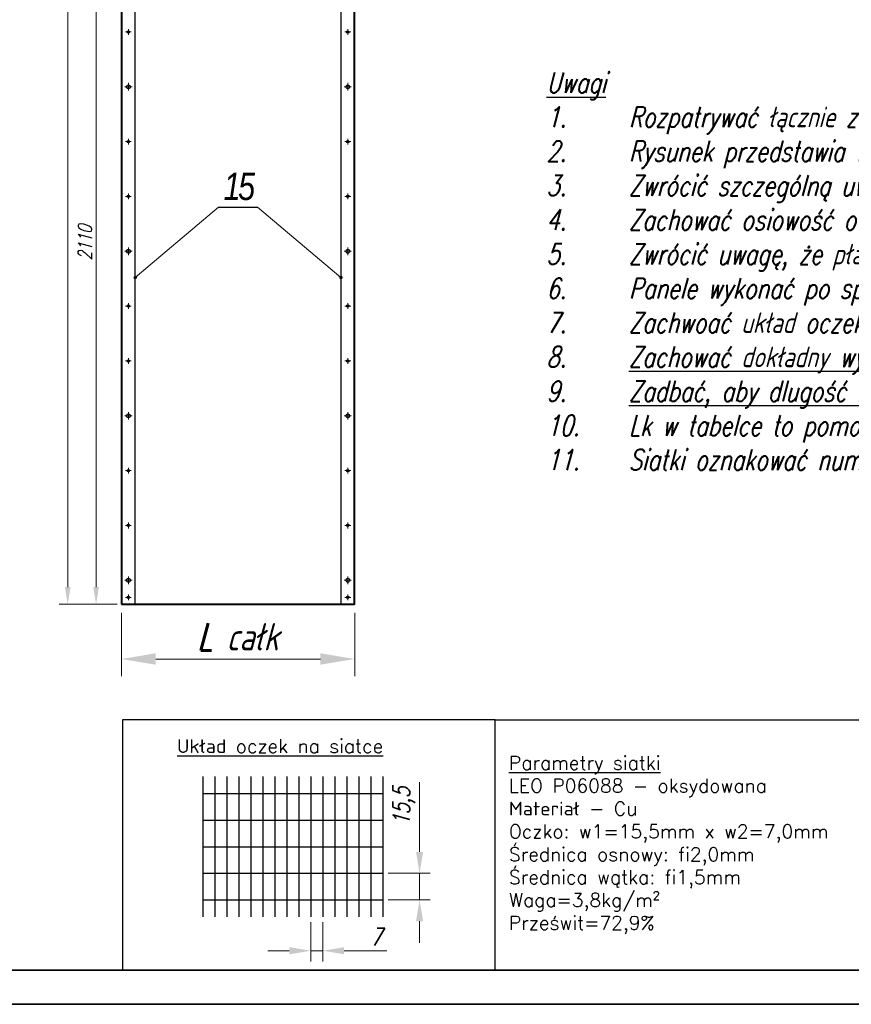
# Model space of a CAD drawing. Header units: millimetres. Extents: x -176817 to 571382, y -58489 to 156123.
# Tile 68 of 256: x -166443 to -164016, y 91103 to 93975. Entities that reach past the tile are written whole.
import ezdxf

# ---------------------------------------------------------------- set-up
doc = ezdxf.new("R2010")
doc.units = ezdxf.units.MM
doc.header["$LTSCALE"] = 0.2
doc.linetypes.add('AM_ISO08W050', pattern=[18, 12, -1.5, 3, -1.5])
doc.linetypes.add('AM_ISO08W050x2', pattern=[9, 6, -0.75, 1.5, -0.75])
doc.layers.get('Defpoints').update_dxf_attribs({"lineweight": 13})
for name, color, linetype, lineweight in [('-AAA Cienka', 2, 'Continuous', 18), ('-AAA Kontur', 7, 'Continuous', 35), ('-AAA Siatka', 20, 'Continuous', 40), ('-AAA Widok', 2, 'Continuous', 30), ('-AAA Wymiar', 1, 'Continuous', 18), ('AM_7', 4, 'AM_ISO08W050', 13)]:
    doc.layers.add(name, color=color, linetype=linetype, lineweight=lineweight)
doc.styles.add('Pozycja 2', font='ariali.ttf', dxfattribs={"width": 0.8})
doc.styles.get("Standard").update_dxf_attribs({"font": 'arial.ttf'})
doc.styles.add('WYMIARY', font='ROMANS.shx', dxfattribs={"width": 0.75, "oblique": 15})
doc.dimstyles.new('1 do 20', dxfattribs={"dimscale": 20, "dimtxt": 2, "dimasz": 2.5, "dimexe": 1.25, "dimexo": 0.625, "dimtad": 1, "dimdec": 1, "dimtxsty": 'WYMIARY', "dimcen": 2.5, "dimclrd": 256, "dimclre": 256, "dimclrt": 5, "dimadec": 0, "dimazin": 0, "dimtfac": 1, "dimtdec": 1, "dimtmove": 0, "dimatfit": 3, "dimfxl": 1.25, "dimlwd": -1, "dimlwe": -1, "dimarcsym": 0})
doc.dimstyles.new('1 do 25', dxfattribs={"dimscale": 25, "dimtxt": 2, "dimasz": 2.5, "dimexe": 1.25, "dimexo": 0.625, "dimtad": 1, "dimdec": 1, "dimtxsty": 'WYMIARY', "dimcen": 2.5, "dimclrd": 256, "dimclre": 256, "dimclrt": 5, "dimadec": 0, "dimazin": 0, "dimtfac": 1, "dimtdec": 1, "dimtmove": 0, "dimatfit": 3, "dimfxl": 1.25, "dimlwd": -1, "dimlwe": -1, "dimarcsym": 0})
doc.dimstyles.new('1 do 5', dxfattribs={"dimscale": 5, "dimtxt": 2, "dimasz": 2.5, "dimexe": 1.25, "dimexo": 0.625, "dimtad": 1, "dimdec": 0, "dimtxsty": 'WYMIARY', "dimcen": 2.5, "dimclrd": 256, "dimclre": 256, "dimclrt": 2, "dimadec": 0, "dimazin": 0, "dimtfac": 1, "dimtdec": 0, "dimtmove": 0, "dimatfit": 3, "dimfxl": 1.25, "dimlwd": -1, "dimlwe": -1, "dimarcsym": 0})

# ---------------------------------------------------------------- blocks, each defined once
blk = doc.blocks.new('*D211')
at = {"layer": '-AAA Wymiar', "transparency": 16777216}
for p, q in [((-165276.1, 91547.3), (-165276.1, 91750.9)), ((-165368, 91484.8), (-165244.9, 91484.8)), ((-165276.1, 91407.3), (-165276.1, 91484.8)), ((-165368, 91407.3), (-165244.9, 91407.3)), ((-165276.1, 91344.8), (-165276.1, 91282.3))]:
    blk.add_line(p, q, dxfattribs=at)
for points in [[(-165286.5, 91547.3), (-165265.7, 91547.3), (-165276.1, 91484.8)], [(-165286.5, 91344.8), (-165265.7, 91344.8), (-165276.1, 91407.3)]]:
    blk.add_solid(points, dxfattribs=at)
at = {"layer": 'Defpoints', "color": 0, "transparency": 16777216}
for p in [(-165383.7, 91484.8), (-165276.1, 91484.8), (-165383.7, 91407.3)]:
    blk.add_point(p, dxfattribs=at)
at = {"layer": '-AAA Wymiar', "color": 5, "transparency": 16777216, "insert": (-165321.5, 91680.4), "char_height": 50, "attachment_point": 5, "rotation": 90, "style": 'WYMIARY'}
blk.add_mtext('15,5', dxfattribs=at)
blk = doc.blocks.new('*D212')
at = {"layer": '-AAA Wymiar', "transparency": 16777216}
for p, q in [((-165593.7, 91341.7), (-165593.7, 91227.5)), ((-165558.7, 91341.7), (-165558.7, 91227.5)), ((-165656.2, 91258.8), (-165718.7, 91258.8)), ((-165593.7, 91258.8), (-165558.7, 91258.8)), ((-165496.2, 91258.8), (-165371.2, 91258.8))]:
    blk.add_line(p, q, dxfattribs=at)
for points in [[(-165656.2, 91269.2), (-165656.2, 91248.4), (-165593.7, 91258.8)], [(-165496.2, 91269.2), (-165496.2, 91248.4), (-165558.7, 91258.8)]]:
    blk.add_solid(points, dxfattribs=at)
at = {"layer": 'Defpoints', "color": 0, "transparency": 16777216}
for p in [(-165593.7, 91357.3), (-165558.7, 91357.3), (-165558.7, 91258.8)]:
    blk.add_point(p, dxfattribs=at)
at = {"layer": '-AAA Wymiar', "color": 5, "transparency": 16777216, "insert": (-165402.4, 91299.4), "char_height": 50, "attachment_point": 5, "style": 'WYMIARY'}
blk.add_mtext('7', dxfattribs=at)
blk = doc.blocks.new('PŁ E-1')
at = {"layer": '-AAA Siatka'}
for p in [(20, -2310), (20, -2630), (20, -2790), (20, -3110), (20, -3270), (20, -3590), (20, -3750)]:
    blk.add_point(p, dxfattribs=at)
at = {"layer": '-AAA Widok'}
blk.add_lwpolyline([(0, -3980), (40, -3980), (40, 0), (0, 0)], close=True, dxfattribs=at)
for centre, radius in [((20, -2310), 3.5), ((20, -2470), 5.5), ((20, -2630), 3.5), ((20, -2790), 3.5), ((20, -2950), 5.5), ((20, -3110), 3.5), ((20, -3270), 3.5), ((20, -3430), 5.5), ((20, -3590), 3.5), ((20, -3750), 3.5), ((20, -3910), 5.5), ((20, -3960), 3.5)]:
    blk.add_circle(centre, radius, dxfattribs=at)
at = {"layer": 'AM_7', "linetype": 'AM_ISO08W050x2'}
for p, q in [((20, -2310), (11.5, -2310)), ((20, -2310), (20, -2301.5)), ((20, -2310), (28.5, -2310)), ((20, -2310), (20, -2318.5)), ((20, -2470), (9, -2470)), ((20, -2470), (20, -2459)), ((20, -2470), (31, -2470)), ((20, -2470), (20, -2481)), ((20, -2630), (11.5, -2630)), ((20, -2630), (20, -2621.5)), ((20, -2630), (28.5, -2630)), ((20, -2630), (20, -2638.5)), ((20, -2790), (20, -2781.5)), ((20, -2790), (11.5, -2790)), ((20, -2790), (28.5, -2790)), ((20, -2790), (20, -2798.5)), ((20, -2950), (9, -2950)), ((20, -2950), (20, -2939)), ((20, -2950), (31, -2950)), ((20, -2950), (20, -2961)), ((20, -3110), (20, -3101.5)), ((20, -3110), (11.5, -3110)), ((20, -3110), (28.5, -3110)), ((20, -3110), (20, -3118.5)), ((20, -3270), (11.5, -3270)), ((20, -3270), (20, -3261.5)), ((20, -3270), (28.5, -3270)), ((20, -3270), (20, -3278.5)), ((20, -3430), (9, -3430)), ((20, -3430), (20, -3419)), ((20, -3430), (31, -3430)), ((20, -3430), (20, -3441)), ((20, -3590), (11.5, -3590)), ((20, -3590), (20, -3581.5)), ((20, -3590), (28.5, -3590)), ((20, -3590), (20, -3598.5)), ((20, -3750), (11.5, -3750)), ((20, -3750), (20, -3741.5)), ((20, -3750), (28.5, -3750)), ((20, -3750), (20, -3758.5)), ((20, -3910), (20, -3899)), ((20, -3910), (9, -3910)), ((20, -3910), (31, -3910)), ((20, -3910), (20, -3921)), ((20, -3960), (11.5, -3960)), ((20, -3960), (20, -3951.5)), ((20, -3960), (28.5, -3960)), ((20, -3960), (20, -3968.5))]:
    blk.add_line(p, q, dxfattribs=at)
blk = doc.blocks.new('*D615')
at = {"layer": '-AAA Wymiar', "transparency": 16777216}
for p, q in [((-166146, 92244.7), (-166146, 92060)), ((-165465.5, 92244.7), (-165465.5, 92060)), ((-166046, 92110), (-165565.5, 92110))]:
    blk.add_line(p, q, dxfattribs=at)
for points in [[(-166046, 92126.7), (-166046, 92093.3), (-166146, 92110)], [(-165565.5, 92126.7), (-165565.5, 92093.3), (-165465.5, 92110)]]:
    blk.add_solid(points, dxfattribs=at)
at = {"layer": 'Defpoints', "color": 0, "transparency": 16777216}
for p in [(-166146, 92269.7, 0), (-165465.5, 92269.7, 0), (-165465.5, 92110)]:
    blk.add_point(p, dxfattribs=at)
at = {"layer": '-AAA Wymiar', "color": 5, "transparency": 16777216, "insert": (-165805.7, 92175), "char_height": 80, "attachment_point": 5, "style": 'WYMIARY'}
blk.add_mtext('L całk', dxfattribs=at)
blk = doc.blocks.new('*D620')
at = {"layer": '-AAA Wymiar', "transparency": 16777216}
for p, q in [((-166149.5, 94379.7), (-166245.1, 94379.7)), ((-166220.1, 92319.7), (-166220.1, 94329.7)), ((-166158.5, 92269.7), (-166245.1, 92269.7))]:
    blk.add_line(p, q, dxfattribs=at)
for points in [[(-166228.5, 94329.7), (-166211.8, 94329.7), (-166220.1, 94379.7)], [(-166228.5, 92319.7), (-166211.8, 92319.7), (-166220.1, 92269.7)]]:
    blk.add_solid(points, dxfattribs=at)
at = {"layer": 'Defpoints', "color": 0, "transparency": 16777216}
for p in [(-166220.1, 94379.7), (-166137, 94379.7, 0), (-166146, 92269.7)]:
    blk.add_point(p, dxfattribs=at)
at = {"layer": '-AAA Wymiar', "color": 5, "transparency": 16777216, "insert": (-166252.6, 93324.7), "char_height": 40, "attachment_point": 5, "rotation": 90, "style": 'WYMIARY'}
blk.add_mtext('2110', dxfattribs=at)
blk = doc.blocks.new('*D622')
at = {"layer": '-AAA Wymiar', "transparency": 16777216}
for p, q in [((-166158.5, 96249.7), (-166327.9, 96249.7)), ((-166302.9, 96199.7), (-166302.9, 92319.7)), ((-166158.5, 92269.7), (-166327.9, 92269.7))]:
    blk.add_line(p, q, dxfattribs=at)
for points in [[(-166311.3, 96199.7), (-166294.6, 96199.7), (-166302.9, 96249.7)], [(-166311.3, 92319.7), (-166294.6, 92319.7), (-166302.9, 92269.7)]]:
    blk.add_solid(points, dxfattribs=at)
at = {"layer": 'Defpoints', "color": 0, "transparency": 16777216}
for p in [(-166146, 96249.7), (-166302.9, 92269.7), (-166146, 92269.7)]:
    blk.add_point(p, dxfattribs=at)
at = {"layer": '-AAA Wymiar', "color": 5, "transparency": 16777216, "insert": (-166335.4, 94259.7), "char_height": 40, "attachment_point": 5, "rotation": 90, "style": 'WYMIARY'}
blk.add_mtext('3980', dxfattribs=at)

msp = doc.modelspace()

# ---------------------------------------------------------------- linework, layer by layer
at = {"layer": '-AAA Kontur'}
for points in [[(-169727.5968, 91102.5045), (-161587.5968, 91102.5045), (-161587.5968, 96782.5045), (-169727.5968, 96782.5045)], [(-169627.5968, 91202.5045), (-161687.5968, 91202.5045), (-161687.5968, 96682.5045), (-169627.5968, 96682.5045)]]:
    msp.add_lwpolyline(points, close=True, dxfattribs=at)
at = {"layer": '-AAA Siatka'}
msp.add_lwpolyline([(-166146.0457, 92269.6731), (-165465.556, 92269.6731), (-165465.556, 96249.6731), (-166146.0457, 96249.6731)], close=True, dxfattribs=at)
at = {"layer": '-AAA Widok'}
for p, q in [((-165862.5431, 93427.965, 0), (-165749.0586, 93427.965, 0)), ((-165908.6549, 91767.3049), (-165908.6549, 91357.3173)), ((-165873.6549, 91767.3049), (-165873.6549, 91357.3173)), ((-165838.6549, 91767.3049), (-165838.6549, 91357.3173)), ((-165803.6549, 91767.3049), (-165803.6549, 91357.3173)), ((-165768.6549, 91767.3049), (-165768.6549, 91357.3173)), ((-165733.6549, 91767.3049), (-165733.6549, 91357.3173)), ((-165698.6549, 91767.3049), (-165698.6549, 91357.3173)), ((-165663.6549, 91767.3049), (-165663.6549, 91357.3173)), ((-165628.6549, 91767.3049), (-165628.6549, 91357.3173)), ((-165593.6549, 91767.3049), (-165593.6549, 91357.3173)), ((-165558.6549, 91767.3049), (-165558.6549, 91357.3173)), ((-165523.6549, 91767.3049), (-165523.6549, 91357.3173)), ((-165488.6549, 91767.3049), (-165488.6549, 91357.3173)), ((-165453.6549, 91767.3049), (-165453.6549, 91357.3173)), ((-165418.6549, 91767.3049), (-165418.6549, 91357.3173)), ((-165383.6549, 91767.3049), (-165383.6549, 91357.3173)), ((-165908.6549, 91717.3173), (-165383.6549, 91717.3173)), ((-165908.6549, 91639.8173), (-165383.6549, 91639.8173)), ((-165908.6549, 91562.3173), (-165383.6549, 91562.3173)), ((-165908.6549, 91484.8173), (-165383.6549, 91484.8173)), ((-165908.6549, 91407.3173), (-165383.6549, 91407.3173))]:
    msp.add_line(p, q, dxfattribs=at)
for points in [[(-166143.067, 91202.5045), (-165055.3319, 91202.5045), (-165055.3319, 91932.3405), (-166143.067, 91932.3405)], [(-165055.3319, 91932.3405), (-163967.5968, 91932.3405), (-163967.5968, 91202.5045), (-165055.3319, 91202.5045)]]:
    msp.add_lwpolyline(points, close=True, dxfattribs=at)

# ---------------------------------------------------------------- block references
at = {"layer": '-AAA Siatka'}
for p in [(-166145.9702, 96249.6731), (-165505.556, 96249.6731)]:
    msp.add_blockref('PŁ E-1', p, dxfattribs=at)

# ---------------------------------------------------------------- texts
at = {"layer": '-AAA Widok', "insert": (-164905.7163, 93231.5035), "char_height": 60, "width": 3289.808254, "attachment_point": 4, "style": 'WYMIARY'}
msp.add_mtext('{\\LUwagi\\P\\pi-180,l180,t180;}1.^IRozpatrywać łącznie z rys. S-Su-2. Numery pozycji zgodne z S-Su-2.\\P2.^IRysunek przedstawia widok siatek od góry (z nad sufitu)\\P3.^IZwrócić szczególną uwagę na płaskowniki - zaznaczono wymiary charakterystyczne.\\P4.^IZachować osiowość otworów montażowych pomiędzy brzegami siatki.\\P5.^IZwrócić uwagę, że płaski łeb wkręta znajduje się po wewnętrznej stronie zagięcia.\\P6.^IPanele wykonać po sprawdzeniu wymiarów na budowie.\\P7.^IZachwoać układ oczek siatki jak na rysunku.\\P8.^I{\\LZachować dokładny wymiar.\\P}9.^I{\\LZadbać, aby dlugość L całk poszczególnych pozycji była jednakowa.\\P}10.^ILk w tabelce to pomocniczy wymiar kontrolny.\\P11.^ISiatki oznakować numerem pozycji w celu identyfikacji na budowie.', dxfattribs=at)
at = {"layer": '-AAA Widok', "char_height": 40, "attachment_point": 4}
for s, insert, width in [('{\\fSimplex_IV25|b0|i1|c238|p2;\\LUkład oczek na siatce}', (-165983.8601, 91855.8718), 2904.377888), ('{\\fSimplex_IV25|b0|i1|c238|p2;\\LParametry siatki\\P\\lLEO P06088 - oksydowana\\PMateriał - Cu\\POczko: w1=15,5mm x w2=7,0mm\\PŚrednica osnowy: fi2,0mm\\PŚrednica wątka: fi1,5mm\\PWaga=3,8kg/m\\fSimplex_IV50|b0|i0|c238|p2;²\\fSimplex_IV25|b0|i1|c238|p2;\\PPrześwit=72,9%}', (-165015.3319, 91567.4225), 2891.843275)]:
    msp.add_mtext(s, dxfattribs=dict(at, insert=insert, width=width))

# ---------------------------------------------------------------- dimensions: what is measured, and where the dimension line sits
at = {"layer": '-AAA Wymiar'}
for base, p1, p2, picture, middle in [((-166302.9453, 92269.6731), (-166145.9702, 96249.6731), (-166145.9702, 92269.6731), '*D622', (-166335.4453, 94259.6731)), ((-166220.118, 94379.6731), (-166145.9702, 92269.6731), (-166136.9702, 94379.6731, 0), '*D620', (-166252.618, 93324.6731))]:
    dim = msp.add_linear_dim(base=base, p1=p1, p2=p2, angle=90, dimstyle='1 do 20', dxfattribs=at)
    dim.commit()
    dim.dimension.update_dxf_attribs({"geometry": picture, "text_midpoint": middle})
dim = msp.add_linear_dim(base=(-165465.4804, 92110.0086, 0), p1=(-166145.9702, 92269.6731), p2=(-165465.4804, 92269.6731), text='L całk', dimstyle='1 do 20', override={"dimscale": 40}, dxfattribs=at)
dim.commit()
dim.dimension.update_dxf_attribs({"geometry": '*D615', "text_midpoint": (-165805.7253, 92175.0086, 0)})
dim = msp.add_linear_dim(base=(-165276.129, 91484.8173), p1=(-165383.6549, 91407.3173), p2=(-165383.6549, 91484.8173), angle=90, text='15,5', dimstyle='1 do 25', dxfattribs=at)
dim.commit()
dim.dimension.update_dxf_attribs({"geometry": '*D211', "text_midpoint": (-165276.129, 91680.3553), "dimtype": 160})
dim = msp.add_linear_dim(base=(-165558.6549, 91258.7732), p1=(-165593.6549, 91357.3173), p2=(-165558.6549, 91357.3173), text='7', dimstyle='1 do 25', dxfattribs=at)
dim.commit()
dim.dimension.update_dxf_attribs({"geometry": '*D212', "text_midpoint": (-165402.4026, 91258.7732), "dimtype": 160})

# ---------------------------------------------------------------- leaders
at = {"layer": '-AAA Cienka'}
for points in [[(-166105.9702, 93223.0215, 0), (-165862.5431, 93427.965, 0), (-165749.0586, 93427.965, 0)], [(-165505.556, 93223.0215, 0), (-165749.0586, 93427.965, 0), (-165862.5431, 93427.965, 0)]]:
    msp.add_leader(points, dimstyle='1 do 5', override={"dimasz": 2, "dimgap": 0.625, "dimtad": 0, "dimldrblk": 'Dot'}, dxfattribs=at)

# ---------------------------------------------------------------- next in the draw order: texts
at = {"layer": '-AAA Widok', "insert": (-165805.8009, 93447.965, 0), "char_height": 80, "width": 113.484404, "attachment_point": 8, "style": 'Pozycja 2', "bg_fill": 3, "box_fill_scale": 1, "bg_fill_color": 256, "bg_fill_transparency": 3936642}
msp.add_mtext('{\\T0.85;15}', dxfattribs=at)

doc.saveas('drawing.dxf')
